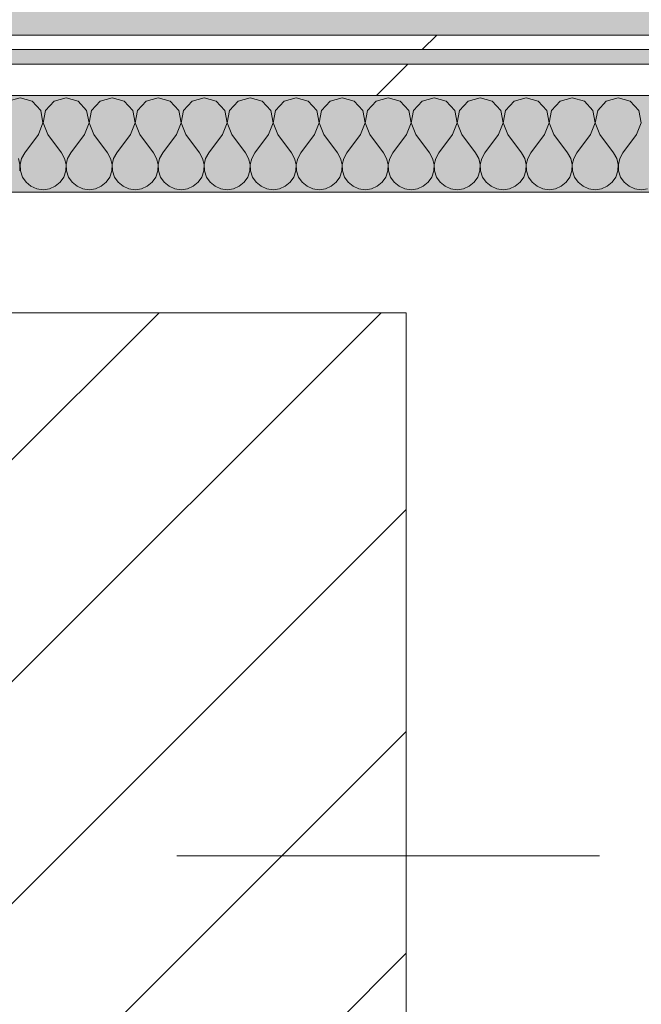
# Model space of a CAD drawing. Header units: millimetres. Extents: x -30280 to 19093, y -19284 to 4746.
# Tile 247 of 256: x 619 to 876, y -17075 to -16668. Entities that reach past the tile are written whole.
import ezdxf

# ---------------------------------------------------------------- set-up
doc = ezdxf.new("R2010")
doc.units = ezdxf.units.MM
doc.header["$MEASUREMENT"] = 0
doc.linetypes.add('Wipeout_Contour', pattern=[1000, 0, -1000])
for name, color, linetype in [('10_ESTR_Pilars', 7, 'Continuous'), ('Nuevo_07_CR_Cel Ras pladur', 7, 'Continuous'), ('Nuevo_08_E_Envans secs', 7, 'Continuous')]:
    doc.layers.add(name, color=color, linetype=linetype)
for name, color, linetype, lineweight in [('10_ESTR_Pilars_Pluma_Nº__20', 1, 'Continuous', 5), ('10_ESTR_Pilars_Pluma_Nº__28', 7, 'Continuous', 20), ('10_ESTR_Pilars_Pluma_Nº__42', 8, 'Continuous', 25), ('Nuevo_08_E_Envans secs_Pluma_Nº__1', 7, 'Continuous', 5)]:
    doc.layers.add(name, color=color, linetype=linetype, lineweight=lineweight)
for name, color, linetype, lineweight, true_color in [('Nuevo_07_CR_Cel Ras pladur_Pluma_Nº__102', 7, 'Continuous', 5, 0xcccccc), ('Nuevo_08_E_Envans secs_Pluma_Nº__102', 7, 'Continuous', 5, 0xcccccc), ('Nuevo_08_E_Envans secs_Pluma_Nº__171', 171, 'Continuous', 13, 0xaaaaff), ('Nuevo_08_E_Envans secs_Pluma_Nº__177', 7, 'Continuous', 15, 0xf7e046)]:
    doc.layers.add(name, color=color, linetype=linetype, lineweight=lineweight, true_color=true_color)
pattern_1 = [(45, (0, 0), (-183.8478, 183.8478), [195, -65]), (45, (7e-14, 183.85), (-183.8478, 183.8478), [195, -65])]

# ---------------------------------------------------------------- blocks, each defined once
blk = doc.blocks.new('Forjado_1_1', base_point=(-28050.85, 1700.85))
at = {"layer": 'Nuevo_07_CR_Cel Ras pladur_Pluma_Nº__102', "linetype": 'Continuous', "lineweight": 0, "true_color": 0x333333}
h = blk.add_hatch(color=250, dxfattribs=at)
h.paths.add_polyline_path([(-28050.85, 1700.85), (-1702.11, 1700.85), (-1556.11, 1700.85), (-1556.11, -1703.98), (-1619.11, -1703.98), (-1619.11, -6940.7), (-1544.11, -6940.7), (-1544.11, -7505.7), (-1616.26, -7505.7), (-1616.05, -11923.98), (-1552.9, -11923.98), (-1552.9, -12503.98), (-2036.11, -12503.98), (-2036.11, -12340.7), (-6985.39, -12340.7), (-6985.39, -12549.28), (-7491.4, -12549.28), (-7491.4, -12393.7), (-10655.85, -12393.7), (-10657.1, -13685.07), (-1603.63, -13694.56), (-1609.23, -16937.98), (375.89, -16937.98), (375.89, -16738.98), (1128.89, -16738.98), (1128.89, -17066.98), (2622.91, -17066.98), (5778.89, -17066.98), (5778.89, -16738.98), (6378.89, -16738.98), (6378.89, -12488.98), (5778.89, -12488.98), (5763.89, -12069.98), (3832.9, -12069.98), (2768.91, -12069.98), (2768.91, -12619.14), (2622.91, -12619.14), (2622.91, -12069.98), (843.89, -12069.98), (843.89, -12503.98), (363.89, -12503.98), (363.89, -11923.98), (6641.89, -11923.98), (6627.87, -9203.97), (6003.89, -9207.42), (6010.89, -7490.7), (5790.89, -7490.7), (5790.89, -6940.7), (6010.89, -6940.7), (6010.89, -1710.7), (5770.89, -1710.7), (5770.89, 3861.73), (-28038.85, 3861.73)])
h.paths.add_polyline_path([(7.39, -9099.15), (-1192.61, -9099.15), (-1192.61, 1700.85), (7.39, 1700.85)], flags=0)
h.paths.add_polyline_path([(-1181.11, -11348.2), (-1181.11, -9848.2), (5718.89, -9848.2), (5718.89, -11348.2)], flags=0)
h.paths.add_polyline_path([(38, -16371.48), (-1162, -16371.48), (-1162, -12771.48), (38, -12771.48)], flags=0)
h.paths.add_polyline_path([(2309.36, -16371.48), (1109.36, -16371.48), (1109.36, -12771.48), (2309.36, -12771.48)], flags=0)
h.paths.add_polyline_path([(2226.83, -8799.15), (2226.83, 1400.85), (3726.83, 1400.85), (3726.83, -8799.15)], flags=0)
h.paths.add_polyline_path([(3832.9, -12471.48), (5032.9, -12471.48), (5032.9, -16671.48), (3832.9, -16671.48)], flags=0)
at = {"layer": 'Nuevo_07_CR_Cel Ras pladur_Pluma_Nº__102', "color": 254, "linetype": 'Continuous', "lineweight": 5, "true_color": 0xcccccc, "flags": 128}
blk.add_lwpolyline([(363.89, -12503.98), (843.89, -12503.98), (843.89, -12069.98), (2622.91, -12069.98), (2622.91, -12619.14), (2768.91, -12619.14), (2768.91, -12069.98), (3832.9, -12069.98), (5763.89, -12069.98), (5778.89, -12488.98), (6378.89, -12488.98), (6378.89, -16738.98), (5778.89, -16738.98), (5778.89, -17066.98), (2622.91, -17066.98), (1128.89, -17066.98), (1128.89, -16738.98), (375.89, -16738.98)], dxfattribs=at)
blk = doc.blocks.new('*X735')
at = {"layer": 'Nuevo_08_E_Envans secs_Pluma_Nº__102', "color": 254, "linetype": 'Continuous', "lineweight": 5, "true_color": 0xcccccc}
for p, q in [((619.05, -16699.93), (614.04, -16701.35)), ((624.05, -16701.35), (619.05, -16699.93)), ((627.57, -16705.19), (624.05, -16701.35)), ((633.09, -16701.35), (629.58, -16705.19)), ((638.1, -16699.93), (633.09, -16701.35)), ((643.1, -16701.35), (638.1, -16699.93)), ((646.61, -16705.19), (643.1, -16701.35)), ((652.14, -16701.35), (648.62, -16705.19)), ((657.14, -16699.93), (652.14, -16701.35)), ((662.15, -16701.35), (657.14, -16699.93)), ((665.66, -16705.19), (662.15, -16701.35)), ((671.18, -16701.35), (667.67, -16705.19)), ((676.19, -16699.93), (671.18, -16701.35)), ((681.2, -16701.35), (676.19, -16699.93)), ((684.71, -16705.19), (681.2, -16701.35)), ((690.23, -16701.35), (686.72, -16705.19)), ((695.24, -16699.93), (690.23, -16701.35)), ((700.25, -16701.35), (695.24, -16699.93)), ((703.76, -16705.19), (700.25, -16701.35)), ((709.28, -16701.35), (705.77, -16705.19)), ((714.29, -16699.93), (709.28, -16701.35)), ((719.29, -16701.35), (714.29, -16699.93)), ((722.8, -16705.19), (719.29, -16701.35)), ((728.33, -16701.35), (724.81, -16705.19)), ((733.33, -16699.93), (728.33, -16701.35)), ((738.34, -16701.35), (733.33, -16699.93)), ((741.85, -16705.19), (738.34, -16701.35)), ((747.37, -16701.35), (743.86, -16705.19)), ((752.38, -16699.93), (747.37, -16701.35)), ((757.39, -16701.35), (752.38, -16699.93)), ((760.9, -16705.19), (757.39, -16701.35)), ((766.42, -16701.35), (762.91, -16705.19)), ((771.43, -16699.93), (766.42, -16701.35)), ((776.44, -16701.35), (771.43, -16699.93)), ((779.95, -16705.19), (776.44, -16701.35)), ((785.47, -16701.35), (781.96, -16705.19)), ((790.48, -16699.93), (785.47, -16701.35)), ((795.48, -16701.35), (790.48, -16699.93)), ((798.99, -16705.19), (795.48, -16701.35)), ((804.52, -16701.35), (801.01, -16705.19)), ((809.52, -16699.93), (804.52, -16701.35)), ((814.53, -16701.35), (809.52, -16699.93)), ((818.04, -16705.19), (814.53, -16701.35)), ((823.56, -16701.35), (820.05, -16705.19)), ((828.57, -16699.93), (823.56, -16701.35)), ((833.58, -16701.35), (828.57, -16699.93)), ((837.09, -16705.19), (833.58, -16701.35)), ((842.61, -16701.35), (839.1, -16705.19)), ((847.62, -16699.93), (842.61, -16701.35)), ((852.63, -16701.35), (847.62, -16699.93)), ((856.14, -16705.19), (852.63, -16701.35)), ((861.66, -16701.35), (858.15, -16705.19)), ((866.67, -16699.93), (861.66, -16701.35)), ((871.67, -16701.35), (866.67, -16699.93)), ((875.19, -16705.19), (871.67, -16701.35)), ((628.53, -16710.31), (627.57, -16705.19)), ((629.58, -16705.19), (628.61, -16710.31)), ((647.58, -16710.31), (646.61, -16705.19)), ((648.62, -16705.19), (647.66, -16710.31)), ((666.63, -16710.31), (665.66, -16705.19)), ((667.67, -16705.19), (666.71, -16710.31)), ((685.68, -16710.31), (684.71, -16705.19)), ((686.72, -16705.19), (685.75, -16710.31)), ((704.72, -16710.31), (703.76, -16705.19)), ((705.77, -16705.19), (704.8, -16710.31)), ((723.77, -16710.31), (722.8, -16705.19)), ((724.81, -16705.19), (723.85, -16710.31)), ((742.82, -16710.31), (741.85, -16705.19)), ((743.86, -16705.19), (742.9, -16710.31)), ((761.87, -16710.31), (760.9, -16705.19)), ((762.91, -16705.19), (761.94, -16710.31)), ((780.91, -16710.31), (779.95, -16705.19)), ((781.96, -16705.19), (780.99, -16710.31)), ((799.96, -16710.31), (798.99, -16705.19)), ((801.01, -16705.19), (800.04, -16710.31)), ((819.01, -16710.31), (818.04, -16705.19)), ((820.05, -16705.19), (819.09, -16710.31)), ((838.06, -16710.31), (837.09, -16705.19)), ((839.1, -16705.19), (838.13, -16710.31)), ((857.1, -16710.31), (856.14, -16705.19)), ((858.15, -16705.19), (857.18, -16710.31)), ((876.15, -16710.31), (875.19, -16705.19)), ((626.67, -16715.17), (628.53, -16710.31)), ((628.61, -16710.31), (630.48, -16715.17)), ((645.71, -16715.17), (647.58, -16710.31)), ((647.66, -16710.31), (649.52, -16715.17)), ((664.76, -16715.17), (666.63, -16710.31)), ((666.71, -16710.31), (668.57, -16715.17)), ((683.81, -16715.17), (685.68, -16710.31)), ((685.75, -16710.31), (687.62, -16715.17)), ((702.86, -16715.17), (704.72, -16710.31)), ((704.8, -16710.31), (706.67, -16715.17)), ((721.9, -16715.17), (723.77, -16710.31)), ((723.85, -16710.31), (725.71, -16715.17)), ((740.95, -16715.17), (742.82, -16710.31)), ((742.9, -16710.31), (744.76, -16715.17)), ((760, -16715.17), (761.87, -16710.31)), ((761.94, -16710.31), (763.81, -16715.17)), ((779.05, -16715.17), (780.91, -16710.31)), ((780.99, -16710.31), (782.86, -16715.17)), ((798.1, -16715.17), (799.96, -16710.31)), ((800.04, -16710.31), (801.9, -16715.17)), ((817.14, -16715.17), (819.01, -16710.31)), ((819.09, -16710.31), (820.95, -16715.17)), ((836.19, -16715.17), (838.06, -16710.31)), ((838.13, -16710.31), (840, -16715.17)), ((855.24, -16715.17), (857.1, -16710.31)), ((857.18, -16710.31), (859.05, -16715.17)), ((874.29, -16715.17), (876.15, -16710.31)), ((626.67, -16715.17), (620.95, -16722.79)), ((630.48, -16715.17), (636.19, -16722.79)), ((645.71, -16715.17), (640, -16722.79)), ((649.52, -16715.17), (655.24, -16722.79)), ((664.76, -16715.17), (659.05, -16722.79)), ((668.57, -16715.17), (674.29, -16722.79)), ((683.81, -16715.17), (678.1, -16722.79)), ((687.62, -16715.17), (693.33, -16722.79)), ((702.86, -16715.17), (697.14, -16722.79)), ((706.67, -16715.17), (712.38, -16722.79)), ((721.9, -16715.17), (716.19, -16722.79)), ((725.71, -16715.17), (731.43, -16722.79)), ((740.95, -16715.17), (735.24, -16722.79)), ((744.76, -16715.17), (750.48, -16722.79)), ((760, -16715.17), (754.29, -16722.79)), ((763.81, -16715.17), (769.52, -16722.79)), ((779.05, -16715.17), (773.33, -16722.79)), ((782.86, -16715.17), (788.57, -16722.79)), ((798.1, -16715.17), (792.38, -16722.79)), ((801.9, -16715.17), (807.62, -16722.79)), ((817.14, -16715.17), (811.43, -16722.79)), ((820.95, -16715.17), (826.67, -16722.79)), ((836.19, -16715.17), (830.48, -16722.79)), ((840, -16715.17), (845.71, -16722.79)), ((855.24, -16715.17), (849.52, -16722.79)), ((859.05, -16715.17), (864.76, -16722.79)), ((874.29, -16715.17), (868.57, -16722.79)), ((620.95, -16722.79), (619.68, -16725.08)), ((637.46, -16725.08), (636.19, -16722.79)), ((640, -16722.79), (638.73, -16725.08)), ((656.51, -16725.08), (655.24, -16722.79)), ((659.05, -16722.79), (657.78, -16725.08)), ((675.56, -16725.08), (674.29, -16722.79)), ((678.1, -16722.79), (676.82, -16725.08)), ((694.6, -16725.08), (693.33, -16722.79)), ((697.14, -16722.79), (695.87, -16725.08)), ((713.65, -16725.08), (712.38, -16722.79)), ((716.19, -16722.79), (714.92, -16725.08)), ((732.7, -16725.08), (731.43, -16722.79)), ((735.24, -16722.79), (733.97, -16725.08)), ((751.75, -16725.08), (750.48, -16722.79)), ((754.29, -16722.79), (753.01, -16725.08)), ((770.8, -16725.08), (769.52, -16722.79)), ((773.33, -16722.79), (772.06, -16725.08)), ((789.84, -16725.08), (788.57, -16722.79)), ((792.38, -16722.79), (791.11, -16725.08)), ((808.89, -16725.08), (807.62, -16722.79)), ((811.43, -16722.79), (810.16, -16725.08)), ((827.94, -16725.08), (826.67, -16722.79)), ((830.48, -16722.79), (829.2, -16725.08)), ((846.99, -16725.08), (845.71, -16722.79)), ((849.52, -16722.79), (848.25, -16725.08)), ((866.03, -16725.08), (864.76, -16722.79)), ((868.57, -16722.79), (867.3, -16725.08)), ((619.01, -16727.64), (618.41, -16725.08)), ((619.68, -16725.08), (619.09, -16727.64)), ((638.06, -16727.64), (637.46, -16725.08)), ((638.73, -16725.08), (638.13, -16727.64)), ((657.1, -16727.64), (656.51, -16725.08)), ((657.78, -16725.08), (657.18, -16727.64)), ((676.15, -16727.64), (675.56, -16725.08)), ((676.82, -16725.08), (676.23, -16727.64)), ((695.2, -16727.64), (694.6, -16725.08)), ((695.87, -16725.08), (695.28, -16727.64)), ((714.25, -16727.64), (713.65, -16725.08)), ((714.92, -16725.08), (714.32, -16727.64)), ((733.29, -16727.64), (732.7, -16725.08)), ((733.97, -16725.08), (733.37, -16727.64)), ((752.34, -16727.64), (751.75, -16725.08)), ((753.01, -16725.08), (752.42, -16727.64)), ((771.39, -16727.64), (770.8, -16725.08)), ((772.06, -16725.08), (771.47, -16727.64)), ((790.44, -16727.64), (789.84, -16725.08)), ((791.11, -16725.08), (790.51, -16727.64)), ((809.49, -16727.64), (808.89, -16725.08)), ((810.16, -16725.08), (809.56, -16727.64)), ((828.53, -16727.64), (827.94, -16725.08)), ((829.2, -16725.08), (828.61, -16727.64)), ((847.58, -16727.64), (846.99, -16725.08)), ((848.25, -16725.08), (847.66, -16727.64)), ((866.63, -16727.64), (866.03, -16725.08)), ((867.3, -16725.08), (866.71, -16727.64)), ((618.88, -16730.27), (619.01, -16727.64)), ((619.09, -16727.64), (619.21, -16730.27)), ((619.21, -16730.27), (620.05, -16732.76)), ((637.09, -16732.76), (637.93, -16730.27)), ((637.93, -16730.27), (638.06, -16727.64)), ((638.13, -16727.64), (638.26, -16730.27)), ((638.26, -16730.27), (639.1, -16732.76)), ((656.14, -16732.76), (656.98, -16730.27)), ((656.98, -16730.27), (657.1, -16727.64)), ((657.18, -16727.64), (657.31, -16730.27)), ((657.31, -16730.27), (658.15, -16732.76)), ((675.19, -16732.76), (676.02, -16730.27)), ((676.02, -16730.27), (676.15, -16727.64)), ((676.23, -16727.64), (676.36, -16730.27)), ((676.36, -16730.27), (677.2, -16732.76)), ((694.23, -16732.76), (695.07, -16730.27)), ((695.07, -16730.27), (695.2, -16727.64)), ((695.28, -16727.64), (695.4, -16730.27)), ((695.4, -16730.27), (696.24, -16732.76)), ((713.28, -16732.76), (714.12, -16730.27)), ((714.12, -16730.27), (714.25, -16727.64)), ((714.32, -16727.64), (714.45, -16730.27)), ((714.45, -16730.27), (715.29, -16732.76)), ((732.33, -16732.76), (733.17, -16730.27)), ((733.17, -16730.27), (733.29, -16727.64)), ((733.37, -16727.64), (733.5, -16730.27)), ((733.5, -16730.27), (734.34, -16732.76)), ((751.38, -16732.76), (752.22, -16730.27)), ((752.22, -16730.27), (752.34, -16727.64)), ((752.42, -16727.64), (752.55, -16730.27)), ((752.55, -16730.27), (753.39, -16732.76)), ((770.42, -16732.76), (771.26, -16730.27)), ((771.26, -16730.27), (771.39, -16727.64)), ((771.47, -16727.64), (771.59, -16730.27)), ((771.59, -16730.27), (772.43, -16732.76)), ((789.47, -16732.76), (790.31, -16730.27)), ((790.31, -16730.27), (790.44, -16727.64)), ((790.51, -16727.64), (790.64, -16730.27)), ((790.64, -16730.27), (791.48, -16732.76)), ((808.52, -16732.76), (809.36, -16730.27)), ((809.36, -16730.27), (809.49, -16727.64)), ((809.56, -16727.64), (809.69, -16730.27)), ((809.69, -16730.27), (810.53, -16732.76)), ((827.57, -16732.76), (828.41, -16730.27)), ((828.41, -16730.27), (828.53, -16727.64)), ((828.61, -16727.64), (828.74, -16730.27)), ((828.74, -16730.27), (829.58, -16732.76)), ((846.61, -16732.76), (847.45, -16730.27)), ((847.45, -16730.27), (847.58, -16727.64)), ((847.66, -16727.64), (847.78, -16730.27)), ((847.78, -16730.27), (848.62, -16732.76)), ((865.66, -16732.76), (866.5, -16730.27)), ((866.5, -16730.27), (866.63, -16727.64)), ((866.71, -16727.64), (866.83, -16730.27)), ((866.83, -16730.27), (867.67, -16732.76)), ((620.05, -16732.76), (621.54, -16734.92)), ((621.54, -16734.92), (623.56, -16736.6)), ((633.58, -16736.6), (635.6, -16734.92)), ((635.6, -16734.92), (637.09, -16732.76)), ((639.1, -16732.76), (640.59, -16734.92)), ((640.59, -16734.92), (642.61, -16736.6)), ((652.63, -16736.6), (654.65, -16734.92)), ((654.65, -16734.92), (656.14, -16732.76)), ((658.15, -16732.76), (659.64, -16734.92)), ((659.64, -16734.92), (661.66, -16736.6)), ((671.67, -16736.6), (673.7, -16734.92)), ((673.7, -16734.92), (675.19, -16732.76)), ((677.2, -16732.76), (678.68, -16734.92)), ((678.68, -16734.92), (680.71, -16736.6)), ((690.72, -16736.6), (692.74, -16734.92)), ((692.74, -16734.92), (694.23, -16732.76)), ((696.24, -16732.76), (697.73, -16734.92)), ((697.73, -16734.92), (699.75, -16736.6)), ((709.77, -16736.6), (711.79, -16734.92)), ((711.79, -16734.92), (713.28, -16732.76)), ((715.29, -16732.76), (716.78, -16734.92)), ((716.78, -16734.92), (718.8, -16736.6)), ((728.82, -16736.6), (730.84, -16734.92)), ((730.84, -16734.92), (732.33, -16732.76)), ((734.34, -16732.76), (735.83, -16734.92)), ((735.83, -16734.92), (737.85, -16736.6)), ((747.86, -16736.6), (749.89, -16734.92)), ((749.89, -16734.92), (751.38, -16732.76)), ((753.39, -16732.76), (754.87, -16734.92)), ((754.87, -16734.92), (756.9, -16736.6)), ((766.91, -16736.6), (768.94, -16734.92)), ((768.94, -16734.92), (770.42, -16732.76)), ((772.43, -16732.76), (773.92, -16734.92)), ((773.92, -16734.92), (775.95, -16736.6)), ((785.96, -16736.6), (787.98, -16734.92)), ((787.98, -16734.92), (789.47, -16732.76)), ((791.48, -16732.76), (792.97, -16734.92)), ((792.97, -16734.92), (794.99, -16736.6)), ((805.01, -16736.6), (807.03, -16734.92)), ((807.03, -16734.92), (808.52, -16732.76)), ((810.53, -16732.76), (812.02, -16734.92)), ((812.02, -16734.92), (814.04, -16736.6)), ((824.05, -16736.6), (826.08, -16734.92)), ((826.08, -16734.92), (827.57, -16732.76)), ((829.58, -16732.76), (831.06, -16734.92)), ((831.06, -16734.92), (833.09, -16736.6)), ((843.1, -16736.6), (845.13, -16734.92)), ((845.13, -16734.92), (846.61, -16732.76)), ((848.62, -16732.76), (850.11, -16734.92)), ((850.11, -16734.92), (852.14, -16736.6)), ((862.15, -16736.6), (864.17, -16734.92)), ((864.17, -16734.92), (865.66, -16732.76)), ((867.67, -16732.76), (869.16, -16734.92)), ((869.16, -16734.92), (871.18, -16736.6)), ((623.56, -16736.6), (625.97, -16737.66)), ((625.97, -16737.66), (628.57, -16738.02)), ((628.57, -16738.02), (631.17, -16737.66)), ((631.17, -16737.66), (633.58, -16736.6)), ((642.61, -16736.6), (645.02, -16737.66)), ((645.02, -16737.66), (647.62, -16738.02)), ((647.62, -16738.02), (650.22, -16737.66)), ((650.22, -16737.66), (652.63, -16736.6)), ((661.66, -16736.6), (664.06, -16737.66)), ((664.06, -16737.66), (666.67, -16738.02)), ((666.67, -16738.02), (669.27, -16737.66)), ((669.27, -16737.66), (671.67, -16736.6)), ((680.71, -16736.6), (683.11, -16737.66)), ((683.11, -16737.66), (685.71, -16738.02)), ((685.71, -16738.02), (688.32, -16737.66)), ((688.32, -16737.66), (690.72, -16736.6)), ((699.75, -16736.6), (702.16, -16737.66)), ((702.16, -16737.66), (704.76, -16738.02)), ((704.76, -16738.02), (707.36, -16737.66)), ((707.36, -16737.66), (709.77, -16736.6)), ((718.8, -16736.6), (721.21, -16737.66)), ((721.21, -16737.66), (723.81, -16738.02)), ((723.81, -16738.02), (726.41, -16737.66)), ((726.41, -16737.66), (728.82, -16736.6)), ((737.85, -16736.6), (740.25, -16737.66)), ((740.25, -16737.66), (742.86, -16738.02)), ((742.86, -16738.02), (745.46, -16737.66)), ((745.46, -16737.66), (747.86, -16736.6)), ((756.9, -16736.6), (759.3, -16737.66)), ((759.3, -16737.66), (761.9, -16738.02)), ((761.9, -16738.02), (764.51, -16737.66)), ((764.51, -16737.66), (766.91, -16736.6)), ((775.95, -16736.6), (778.35, -16737.66)), ((778.35, -16737.66), (780.95, -16738.02)), ((780.95, -16738.02), (783.55, -16737.66)), ((783.55, -16737.66), (785.96, -16736.6)), ((794.99, -16736.6), (797.4, -16737.66)), ((797.4, -16737.66), (800, -16738.02)), ((800, -16738.02), (802.6, -16737.66)), ((802.6, -16737.66), (805.01, -16736.6)), ((814.04, -16736.6), (816.45, -16737.66)), ((816.45, -16737.66), (819.05, -16738.02)), ((819.05, -16738.02), (821.65, -16737.66)), ((821.65, -16737.66), (824.05, -16736.6)), ((833.09, -16736.6), (835.49, -16737.66)), ((835.49, -16737.66), (838.1, -16738.02)), ((838.1, -16738.02), (840.7, -16737.66)), ((840.7, -16737.66), (843.1, -16736.6)), ((852.14, -16736.6), (854.54, -16737.66)), ((854.54, -16737.66), (857.14, -16738.02)), ((857.14, -16738.02), (859.75, -16737.66)), ((859.75, -16737.66), (862.15, -16736.6)), ((871.18, -16736.6), (873.59, -16737.66)), ((873.59, -16737.66), (876.19, -16738.02)), ((876.19, -16738.02), (878.79, -16737.66))]:
    blk.add_line(p, q, dxfattribs=at)
blk = doc.blocks.new('Muro_114_1', base_point=(1063.89, -16738.98))
at = {"layer": 'Nuevo_08_E_Envans secs_Pluma_Nº__1', "color": 7, "linetype": 'Continuous', "lineweight": 5, "flags": 128}
blk.add_lwpolyline([(428.89, -16738.98), (1063.89, -16738.98)], dxfattribs=at)
at = {"color": 254, "linetype": 'Wipeout_Contour', "lineweight": 0, "ltscale": 66791.628563}
blk.add_wipeout([(369.89, -16679.98), (1122.89, -16679.98), (1122.89, -16673.98), (369.89, -16673.98)], dxfattribs=at).dxf.layer = 'Nuevo_08_E_Envans secs'
at = {"color": 254, "linetype": 'Wipeout_Contour', "lineweight": 0, "ltscale": 66851.885368}
blk.add_wipeout([(388.89, -16698.98), (1103.89, -16698.98), (1103.89, -16685.98), (388.89, -16685.98)], dxfattribs=at).dxf.layer = 'Nuevo_08_E_Envans secs'
at = {"layer": 'Nuevo_08_E_Envans secs_Pluma_Nº__171', "linetype": 'Continuous', "lineweight": 13, "true_color": 0xaaaaff}
h = blk.add_hatch(dxfattribs=at)
h.set_pattern_fill('Panellat_HPL_0001', color=161, style=0, pattern_type=2)
h.set_pattern_definition(pattern_1)
h.paths.add_polyline_path([(369.89, -16679.98), (1122.89, -16679.98), (1122.89, -16673.98), (369.89, -16673.98)])
at = {"layer": 'Nuevo_08_E_Envans secs_Pluma_Nº__177', "linetype": 'Continuous', "lineweight": 15, "true_color": 0xf7e046}
h = blk.add_hatch(dxfattribs=at)
h.set_pattern_fill('Panellat_HPL_0001', color=53, style=0, pattern_type=2)
h.set_pattern_definition(pattern_1)
h.paths.add_polyline_path([(388.89, -16698.98), (1103.89, -16698.98), (1103.89, -16685.98), (388.89, -16685.98)])
at = {"layer": 'Nuevo_08_E_Envans secs_Pluma_Nº__1', "color": 7, "linetype": 'Continuous', "lineweight": 5}
for p, q in [((1116.89, -16679.98), (375.89, -16679.98)), ((1103.89, -16685.98), (388.89, -16685.98)), ((1063.89, -16698.98), (428.89, -16698.98))]:
    blk.add_line(p, q, dxfattribs=at)
at = {"layer": 'Nuevo_08_E_Envans secs_Pluma_Nº__1', "color": 7, "linetype": 'Continuous', "lineweight": 5, "flags": 128}
blk.add_lwpolyline([(1128.89, -16673.98), (369.89, -16673.98)], dxfattribs=at)
at = {"layer": 'Nuevo_08_E_Envans secs', "color": 7, "lineweight": 20}
blk.add_blockref('*X735', (0, 0), dxfattribs=at)
blk = doc.blocks.new('Pilar_26_1', base_point=(603.89, -17013.98))
at = {"color": 254, "linetype": 'Wipeout_Contour', "lineweight": 0, "ltscale": 68102.360843}
blk.add_wipeout([(428.89, -17238.98), (778.89, -17238.98), (778.89, -16788.98), (428.89, -16788.98)], dxfattribs=at).dxf.layer = '10_ESTR_Pilars'
at = {"layer": '10_ESTR_Pilars_Pluma_Nº__42', "linetype": 'Continuous', "lineweight": 25}
h = blk.add_hatch(dxfattribs=at)
h.set_pattern_fill('00_GCT_trama_45º_e1_400__05', color=8, style=0, pattern_type=2)
h.set_pattern_definition([(45, (0, 0), (-45.96194, 45.96194), [])])
h.paths.add_polyline_path([(428.89, -17238.98), (778.89, -17238.98), (778.89, -16788.98), (428.89, -16788.98)])
at = {"layer": '10_ESTR_Pilars_Pluma_Nº__20', "color": 1, "linetype": 'Continuous', "lineweight": 5}
blk.add_line((683.89, -17013.98), (858.89, -17013.98), dxfattribs=at)
at = {"layer": '10_ESTR_Pilars_Pluma_Nº__28', "color": 7, "linetype": 'Continuous', "lineweight": 20, "flags": 128}
blk.add_lwpolyline([(428.89, -17238.98), (778.89, -17238.98), (778.89, -16788.98), (428.89, -16788.98)], close=True, dxfattribs=at)

msp = doc.modelspace()

# ---------------------------------------------------------------- block references
at = {"layer": 'Nuevo_07_CR_Cel Ras pladur', "color": 254, "linetype": 'Continuous', "lineweight": 5, "true_color": 0xcccccc}
msp.add_blockref('Forjado_1_1', (-28050.85, 1700.85), dxfattribs=at)

# ---------------------------------------------------------------- next in the draw order: block references
at = {"layer": 'Nuevo_08_E_Envans secs', "color": 7, "lineweight": 20}
msp.add_blockref('Muro_114_1', (1063.89, -16738.98), dxfattribs=at)

# ---------------------------------------------------------------- next in the draw order: block references
at = {"layer": '10_ESTR_Pilars', "color": 7, "lineweight": 20}
msp.add_blockref('Pilar_26_1', (603.89, -17013.98), dxfattribs=at)

doc.saveas('drawing.dxf')
